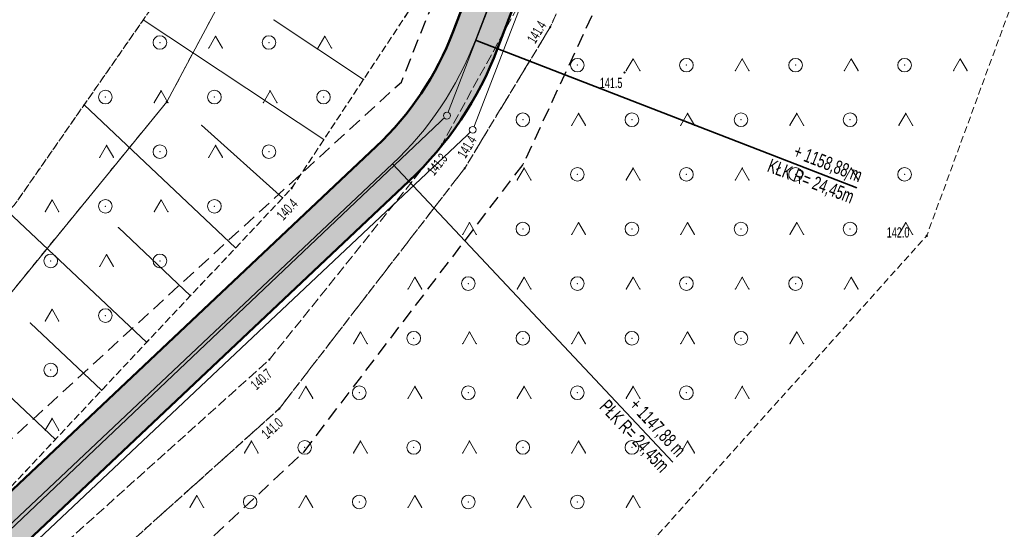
# Model space of a CAD drawing. Extents: x 6456700 to 6518119, y 5963420 to 5980059.
# Tile 251 of 256: x 6512514 to 6512586, y 5967406 to 5967443. Entities that reach past the tile are written whole.
import ezdxf
from ezdxf.enums import TextEntityAlignment as Align

# ---------------------------------------------------------------- set-up
doc = ezdxf.new("R2010")
doc.units = 0
doc.header["$MEASUREMENT"] = 0
doc.set_wipeout_variables(frame=1)
for name, pattern in [('L_0_03', [1, 0.5, -0.5]), ('L_0_04', [1.5, 1, -0.5]), ('L_0_52', [1, 0.75, -0.25]), ('L_0_5A', [0.75, 0.5, -0.25])]:
    doc.linetypes.add(name, pattern=pattern)
doc.layers.get('0').update_dxf_attribs({"color": 2, "linetype": 'CONTINUOUS', "lineweight": 5})
for name, color, linetype, lineweight in [('000_Inne__niezydentyfikowane_', 7, 'CONTINUOUS', 18), ('18mm Kreska ciągła', 7, 'CONTINUOUS', 18), ('203_punkt_graniczny', 7, 'CONTINUOUS', 18), ('218_kontur_uzytku_gruntowego', 96, 'L_0_03', 18), ('219_dzialka_ewidencyjna', 7, 'CONTINUOUS', 18), ('35mm Ciągła', 7, 'CONTINUOUS', 35), ('50mm Kreska ciągła', 7, 'CONTINUOUS', 50), ('9mm Kreska ciągła', 252, 'CONTINUOUS', 9), ('jezdnia', 7, 'CONTINUOUS', 18), ('pikieta_naturalna', 7, 'CONTINUOUS', 18), ('pikieta_naturalna_Atr2', 7, 'CONTINUOUS', 18), ('skarpa_nieumocniona', 7, 'CONTINUOUS', 18), ('teren_zalesiony', 7, 'CONTINUOUS', 18), ('Zakres', 7, 'CONTINUOUS', 18)]:
    doc.layers.add(name, color=color, linetype=linetype, lineweight=lineweight)
doc.styles.get("Standard").update_dxf_attribs({"font": 'txt', "width": 0.75})
doc.styles.add('Znaczniki', font='GOTHIC.TTF', dxfattribs={"width": 0.7})

# ---------------------------------------------------------------- blocks, each defined once
blk = doc.blocks.new('EGPG_S')
at = {"color": 0, "linetype": 'Continuous', "lineweight": 18}
blk.add_wipeout([(0, -0.5), (0.25, -0.43), (0.43, -0.25), (0.5, 0), (0.43, 0.25), (0.25, 0.43), (0, 0.5), (-0.25, 0.43), (-0.43, 0.25), (-0.5, 0), (-0.43, -0.25), (-0.25, -0.43)], dxfattribs=at)
blk.add_circle((0, 0), 0.5, dxfattribs=at)
blk = doc.blocks.new('mdcp_nowa')
at = {"layer": '203_punkt_graniczny', "linetype": 'Continuous', "lineweight": 18}
blk.add_hatch(color=18, dxfattribs=at).paths.add_polyline_path([(6495256.2, 5983887.855, 1), (6495256.2, 5983887.945, 1)])
at = {"layer": 'pikieta_naturalna', "linetype": 'Continuous', "lineweight": 18}
for points in [[(6495284.32, 5983893.325, 1), (6495284.32, 5983893.415, 1)], [(6495289.78, 5983890.015, 1), (6495289.78, 5983890.105, 1)], [(6495276.39, 5983884.755, 1), (6495276.39, 5983884.845, 1)], [(6495278.05, 5983882.995, 1), (6495278.05, 5983883.085, 1)], [(6495265.36, 5983881.535, 1), (6495265.36, 5983881.625, 1)], [(6495311.94, 5983878.055, 1), (6495311.94, 5983878.145, 1)], [(6495263.72, 5983868.975, 1), (6495263.72, 5983869.065, 1)], [(6495264.46, 5983865.395, 1), (6495264.46, 5983865.485, 1)]]:
    blk.add_hatch(color=18, dxfattribs=at).paths.add_polyline_path(points)
at = {"layer": '000_Inne__niezydentyfikowane_', "linetype": 'Continuous', "lineweight": 18, "flags": 128}
for points in [[(6495267.72, 5983885.15), (6495254.48, 5983893.91)], [(6495270.63, 5983889.55), (6495264.07, 5983893.9)], [(6495261.25, 5983877.22), (6495250.14, 5983887.69)], [(6495264.7, 5983880.88), (6495258.75, 5983886.2)], [(6495254.73, 5983870.29), (6495244.53, 5983879.89)], [(6495257.95, 5983873.71), (6495252.65, 5983878.7)], [(6495248.03, 5983863.18), (6495237.33, 5983873.26)], [(6495251.42, 5983866.78), (6495246.2, 5983871.7)]]:
    blk.add_lwpolyline(points, dxfattribs=at)
at = {"layer": '000_Inne__niezydentyfikowane_'}
for p in [(6495254.48, 5983893.91), (6495264.07, 5983893.9), (6495270.63, 5983889.55), (6495250.14, 5983887.69), (6495258.75, 5983886.2), (6495267.72, 5983885.15), (6495264.7, 5983880.88), (6495252.65, 5983878.7), (6495261.25, 5983877.22), (6495257.95, 5983873.71), (6495246.2, 5983871.7), (6495254.73, 5983870.29), (6495251.42, 5983866.78), (6495248.03, 5983863.18)]:
    blk.add_point(p, dxfattribs=at)
at = {"layer": '203_punkt_graniczny', "color": 7, "linetype": 'Continuous', "lineweight": 18}
blk.add_circle((6495256.2, 5983887.9), 0.045, dxfattribs=at)
at = {"layer": '203_punkt_graniczny'}
for p in [(6495256.2, 5983887.9), (6495276.75, 5983886.9), (6495278.64, 5983885.86)]:
    blk.add_point(p, dxfattribs=at)
at = {"layer": '218_kontur_uzytku_gruntowego', "lineweight": 18, "flags": 128}
for points in [[(6495277.85, 5983928.38), (6495256.2, 5983887.9)], [(6495256.2, 5983887.9), (6495241.92, 5983870.44)]]:
    blk.add_lwpolyline(points, dxfattribs=at)
at = {"layer": '218_kontur_uzytku_gruntowego'}
blk.add_point((6495256.2, 5983887.9), dxfattribs=at)
blk.add_point((6495256.2, 5983887.9), dxfattribs=at)
blk.add_point((6495256.2, 5983887.9), dxfattribs=at)
blk.add_point((6495256.2, 5983887.9), dxfattribs=at)
at = {"layer": '219_dzialka_ewidencyjna', "color": 3, "linetype": 'Continuous', "lineweight": 18, "flags": 128}
for points in [[(6495277.85, 5983928.38), (6495256.2, 5983887.9)], [(6495138.54, 5983714.78), (6495152.31, 5983776.9), (6495207.29, 5983821.11), (6495276.75, 5983886.9), (6495292.094, 5983926.484)], [(6495140.62, 5983714.82), (6495154.08, 5983775.81), (6495208.52, 5983819.89), (6495278.64, 5983885.86), (6495294.237, 5983926.265)], [(6495256.2, 5983887.9), (6495241.92, 5983870.44)]]:
    blk.add_lwpolyline(points, dxfattribs=at)
at = {"layer": '219_dzialka_ewidencyjna', "color": 3}
blk.add_point((6495256.2, 5983887.9), dxfattribs=at)
blk.add_point((6495256.2, 5983887.9), dxfattribs=at)
at = {"layer": 'jezdnia', "color": 7, "linetype": 'L_0_52', "lineweight": 18, "flags": 128}
blk.add_lwpolyline([(6495195.83, 5982978.97), (6495200.77, 5982990.52), (6495203.76, 5983005.28), (6495200.35, 5983025.82), (6495193.24, 5983036.29), (6495189.14, 5983049.6), (6495185.12, 5983067.8), (6495183.17, 5983077.08), (6495178.19, 5983089.73), (6495174.64, 5983098.86), (6495168.43, 5983115.09), (6495161.55, 5983133.83), (6495154.76, 5983147.58), (6495144.33, 5983166.27), (6495135.54, 5983182.13), (6495131.43, 5983212.99), (6495131.68, 5983233.26), (6495131.46, 5983243.99), (6495128.32, 5983280.81), (6495127.29, 5983298.52), (6495124.19, 5983336.19), (6495123.5, 5983344), (6495121.28, 5983367.92), (6495119.64, 5983396.13), (6495116.73, 5983412.76), (6495117.19, 5983441.35), (6495116.43, 5983457.42), (6495115.48, 5983476.53), (6495115.11, 5983482.62), (6495112.3, 5983484.4), (6495091.45, 5983481.81), (6495091.37, 5983484.19), (6495109.96, 5983486.92), (6495113.25, 5983490.41), (6495113.24, 5983503.43), (6495112.69, 5983521.82), (6495113.13, 5983545.8), (6495113.51, 5983566.95), (6495116.02, 5983585), (6495118.4, 5983609.28), (6495123.42, 5983650.06), (6495131.2, 5983686.54), (6495140.07, 5983719.72), (6495146.41, 5983753.33), (6495149.05, 5983763.24), (6495154.18, 5983776.85), (6495160.67, 5983784.68), (6495175.29, 5983798.4), (6495197.26, 5983816.17), (6495217.4, 5983831.86), (6495238.65, 5983846.53), (6495263.72, 5983869.02), (6495276.39, 5983884.8), (6495285.32, 5983901), (6495289.2, 5983910.41), (6495292.89, 5983924.2), (6495294.78, 5983930.12), (6495299.2, 5983944.93), (6495304.61, 5983964.52), (6495307.5, 5983979.46), (6495307.59, 5983992.22), (6495306.46, 5984009.09), (6495305.69, 5984028.3), (6495305.67, 5984038.17), (6495300.99, 5984057.07), (6495297.28, 5984082.3), (6495291.79, 5984107.54), (6495288.36, 5984130.45), (6495280.64, 5984151.56), (6495274.64, 5984171.22), (6495270.98, 5984181.26), (6495273.99, 5984181.03), (6495276.87, 5984171.8), (6495283.5, 5984152.14), (6495291.35, 5984131.82), (6495294.78, 5984110.77), (6495299.68, 5984081.31), (6495303.27, 5984060.79), (6495332.62, 5984062.58), (6495350.78, 5984065.69), (6495352.73, 5984070.57), (6495357.63, 5984062.1), (6495352.37, 5984062.87), (6495334.16, 5984059.86), (6495303.89, 5984056.79), (6495307.64, 5984045.46), (6495309.06, 5984037.47), (6495310.62, 5984029.01), (6495312.95, 5983997.49), (6495310.44, 5983991.82), (6495310.09, 5983979.31), (6495307.08, 5983963.82), (6495301.68, 5983944.67), (6495295.97, 5983923.79), (6495292.77, 5983913.71), (6495290.13, 5983906.38), (6495284.32, 5983893.37), (6495278.05, 5983883.04), (6495264.46, 5983865.44), (6495239.09, 5983842.69), (6495219.23, 5983829.73), (6495216.93, 5983819.97), (6495223.58, 5983813.84), (6495228.16, 5983809.41), (6495224.21, 5983807.55), (6495214.94, 5983813.05), (6495207.87, 5983817.5), (6495201.24, 5983815.27), (6495178.34, 5983796.41), (6495165.6, 5983786.15), (6495159.73, 5983777.73), (6495154.77, 5983771.17), (6495151.16, 5983759.97), (6495150.26, 5983749.93), (6495142.6, 5983719.51), (6495134.42, 5983684.95), (6495127.4, 5983650.76), (6495120.08, 5983602.2), (6495117.42, 5983578.29), (6495115.94, 5983567.9), (6495115.38, 5983544.13), (6495115.07, 5983520.98), (6495115.65, 5983504.52), (6495116.24, 5983490.91), (6495120.25, 5983487.29), (6495126.33, 5983487.84), (6495143.65, 5983489.58), (6495144.46, 5983486.94), (6495127.88, 5983485.15), (6495121.64, 5983482.36), (6495118.37, 5983476.22), (6495119.55, 5983458.22), (6495119.45, 5983441.1), (6495120.18, 5983413.18), (6495121.99, 5983405.13), (6495126.07, 5983403.29), (6495130.48, 5983403.23), (6495129.73, 5983399.77), (6495124.35, 5983396.96), (6495123.73, 5983368.04), (6495126.63, 5983336.2), (6495129.59, 5983298.85), (6495131.1, 5983280.79), (6495133, 5983262.8), (6495134.25, 5983243.51), (6495134.8, 5983233.03), (6495133.67, 5983213.6), (6495138.07, 5983181.73), (6495146.27, 5983167.62), (6495157.18, 5983147.99), (6495163.68, 5983134.39), (6495170.96, 5983115.51), (6495175.46, 5983104.48), (6495181.17, 5983100.74), (6495199.93, 5983101.55), (6495199.17, 5983099.07), (6495182.34, 5983097.53), (6495180.35, 5983094.32), (6495185.39, 5983081.2), (6495192.07, 5983052.44), (6495195.58, 5983038.04), (6495198.53, 5983033.23), (6495203.76, 5983025.83), (6495206.13, 5983003.89), (6495202.54, 5982989.27), (6495201.18, 5982984.38), (6495199.22, 5982977.33), (6495199.31, 5982965.37), (6495200.17, 5982948.62), (6495203.01, 5982926.24), (6495205.43, 5982907.13), (6495210.02, 5982873.53), (6495214.31, 5982847.66), (6495217.75, 5982836.69), (6495222.16, 5982822), (6495228.36, 5982806.97), (6495230.37, 5982804.25), (6495235.28, 5982800.03), (6495240.12, 5982797.03), (6495226.36, 5982801.25), (6495225.42, 5982799.59), (6495224.16, 5982791.52), (6495222.71, 5982778.54), (6495222.21, 5982760.62), (6495221.26, 5982748.78), (6495217.72, 5982722.5), (6495220.89, 5982699.43), (6495222.63, 5982688.01), (6495226.82, 5982681.43), (6495232.44, 5982678.09), (6495238.57, 5982677.74), (6495238.58, 5982674.2), (6495234.94, 5982674.18), (6495222.7, 5982675.95), (6495211.13, 5982675.67), (6495203.44, 5982672.24), (6495190.56, 5982660.85), (6495183.64, 5982651.87), (6495180.18, 5982645.51), (6495176.56, 5982638.14), (6495173.06, 5982629.9), (6495169.79, 5982622.28), (6495168.95, 5982621.1), (6495167.1, 5982622.09), (6495169.54, 5982629.99), (6495175.88, 5982643.52), (6495181.21, 5982652.88), (6495188.25, 5982661.9), (6495200.25, 5982673.34), (6495211.64, 5982680.53), (6495218.14, 5982692.06), (6495218.39, 5982699.72), (6495215.1, 5982723.62), (6495216.08, 5982729.8), (6495218.41, 5982743.49), (6495220.09, 5982761.04), (6495220.41, 5982779.3), (6495221.74, 5982791.03), (6495222.5, 5982799.07), (6495220.92, 5982803.86), (6495210.51, 5982812.59), (6495206.38, 5982817.94), (6495202.5, 5982823.86), (6495197.41, 5982834.99), (6495191.07, 5982840.79), (6495178.96, 5982851.25), (6495180.72, 5982852.83), (6495192.33, 5982842.82), (6495193.9, 5982841.49), (6495196.29, 5982839.47), (6495200.7, 5982838.43), (6495206.86, 5982825.62), (6495210.11, 5982820.87), (6495214.26, 5982814.71), (6495221.36, 5982809.09), (6495224.36, 5982806.84), (6495223.38, 5982810.9), (6495218.5, 5982823.84), (6495214.57, 5982836.22), (6495211.53, 5982847.15), (6495206.8, 5982872.08), (6495202.64, 5982906.51), (6495199.04, 5982926.21), (6495196.67, 5982948.55), (6495195.68, 5982964.58)], close=True, dxfattribs=at)
at = {"layer": 'jezdnia'}
for p in [(6495284.32, 5983893.37), (6495276.39, 5983884.8), (6495278.05, 5983883.04), (6495263.72, 5983869.02), (6495264.46, 5983865.44)]:
    blk.add_point(p, dxfattribs=at)
at = {"layer": 'pikieta_naturalna', "color": 7, "linetype": 'Continuous', "lineweight": 18}
for centre in [(6495284.32, 5983893.37), (6495289.78, 5983890.06), (6495276.39, 5983884.8), (6495278.05, 5983883.04), (6495265.36, 5983881.58), (6495311.94, 5983878.1), (6495263.72, 5983869.02), (6495264.46, 5983865.44)]:
    blk.add_circle(centre, 0.045, dxfattribs=at)
at = {"layer": 'pikieta_naturalna'}
for p in [(6495284.32, 5983893.37), (6495289.78, 5983890.06), (6495276.39, 5983884.8), (6495278.05, 5983883.04), (6495265.36, 5983881.58), (6495311.94, 5983878.1), (6495263.72, 5983869.02), (6495264.46, 5983865.44)]:
    blk.add_point(p, dxfattribs=at)
at = {"layer": 'skarpa_nieumocniona', "color": 7, "linetype": 'L_0_5A', "lineweight": 18, "flags": 128}
blk.add_lwpolyline([(6495168.61, 5983832.93), (6495220.9, 5983857.85), (6495230.9, 5983867.34), (6495245.01, 5983880.33), (6495263.1, 5983906.28), (6495283.42, 5983950.53), (6495289.7, 5983983.33), (6495287.38, 5984001.72), (6495277.1, 5984026.34), (6495272.49, 5984050.29), (6495268.55, 5984077.24), (6495254.46, 5984135.27), (6495227.37, 5984190.7), (6495212.29, 5984216.36), (6495219.41, 5984269.67), (6495215.33, 5984281.97), (6495221.62, 5984288.32), (6495226.02, 5984297.67), (6495226.7, 5984311.07), (6495230.13, 5984317.23), (6495241.89, 5984343.45), (6495244.1, 5984357.3), (6495243.73, 5984365.63), (6495247.96, 5984358.14), (6495250.08, 5984351.28), (6495249.73, 5984340), (6495248.25, 5984333.61), (6495244.79, 5984315.51), (6495242.37, 5984298.23), (6495237.68, 5984276.7), (6495238.05, 5984271.2), (6495247.66, 5984263.1), (6495247.9, 5984253.27), (6495235.77, 5984256.26), (6495234.1, 5984243.85), (6495234.39, 5984222.99), (6495253.88, 5984195.5), (6495270.73, 5984170.47), (6495274.93, 5984151.47), (6495278.83, 5984139.38), (6495288.37, 5984118.02), (6495291.79, 5984107.54), (6495297.28, 5984082.3), (6495300.99, 5984057.07), (6495305.67, 5984038.17), (6495305.69, 5984028.3), (6495306.46, 5984009.09), (6495307.59, 5983992.22), (6495307.5, 5983979.46), (6495304.61, 5983964.52), (6495299.2, 5983944.93), (6495294.78, 5983930.12), (6495292.89, 5983924.2), (6495287.27, 5983914.69), (6495265.36, 5983881.58), (6495235.13, 5983849.48), (6495213.19, 5983835.87), (6495187.87, 5983825.17)], close=True, dxfattribs=at)
at = {"layer": 'skarpa_nieumocniona'}
blk.add_point((6495265.36, 5983881.58), dxfattribs=at)
blk.add_point((6495265.36, 5983881.58), dxfattribs=at)
at = {"layer": 'teren_zalesiony', "color": 7, "linetype": 'L_0_5A', "lineweight": 18, "flags": 128}
for points in [[(6495249.73, 5984340), (6495248.25, 5984333.61), (6495244.79, 5984315.51), (6495242.37, 5984298.23), (6495243.54, 5984283.38), (6495246.82, 5984270.15), (6495249.11, 5984264.66), (6495247.66, 5984263.1), (6495247.9, 5984253.27), (6495248.41, 5984236.77), (6495259.88, 5984210.31), (6495270.98, 5984181.26), (6495274.64, 5984171.22), (6495280.64, 5984151.56), (6495288.36, 5984130.45), (6495291.79, 5984107.54), (6495297.28, 5984082.3), (6495300.99, 5984057.07), (6495305.67, 5984038.17), (6495305.69, 5984028.3), (6495306.46, 5984009.09), (6495307.59, 5983992.22), (6495307.5, 5983979.46), (6495304.61, 5983964.52), (6495299.2, 5983944.93), (6495294.78, 5983930.12), (6495292.89, 5983924.2), (6495287.27, 5983914.69), (6495265.36, 5983881.58), (6495235.13, 5983849.48), (6495213.19, 5983835.87), (6495187.87, 5983825.17), (6495168.61, 5983832.93), (6495220.9, 5983857.85), (6495230.9, 5983867.34), (6495245.01, 5983880.33), (6495263.1, 5983906.28), (6495283.42, 5983950.53), (6495289.7, 5983983.33), (6495287.38, 5984001.72), (6495277.1, 5984026.34), (6495272.49, 5984050.29), (6495268.55, 5984077.24), (6495254.46, 5984135.27), (6495227.37, 5984190.7), (6495212.29, 5984216.36), (6495219.41, 5984269.67), (6495215.33, 5984281.97), (6495221.62, 5984288.32), (6495226.02, 5984297.67), (6495226.7, 5984311.07), (6495230.13, 5984317.23), (6495241.89, 5984343.45), (6495250.08, 5984351.28)], [(6495290.13, 5983906.38), (6495294.88, 5983913.69), (6495303.84, 5983944.18), (6495309.42, 5983961.52), (6495315.18, 5983978.53), (6495314.78, 5983991.53), (6495312.95, 5983997.49), (6495310.62, 5984029.01), (6495312.03, 5984037.68), (6495307.64, 5984045.46), (6495303.89, 5984056.79), (6495334.16, 5984059.86), (6495352.37, 5984062.87), (6495357.63, 5984062.1), (6495334.25, 5983938.86), (6495311.94, 5983878.1), (6495284.53, 5983847.65), (6495262.9, 5983817.95), (6495257.03, 5983795.51), (6495243.11, 5983802.41), (6495248.94, 5983812.34), (6495243.67, 5983813.57), (6495227.11, 5983822.63), (6495219.23, 5983829.73), (6495239.09, 5983842.69), (6495264.46, 5983865.44), (6495278.05, 5983883.04), (6495284.32, 5983893.37)]]:
    blk.add_lwpolyline(points, close=True, dxfattribs=at)
at = {"layer": 'teren_zalesiony', "color": 7, "linetype": 'Continuous', "lineweight": 18, "flags": 128}
for points in [[(6495259.283, 5983891.853), (6495259.783, 5983892.719)], [(6495259.783, 5983892.719), (6495260.283, 5983891.853)], [(6495267.283, 5983891.853), (6495267.783, 5983892.719)], [(6495267.783, 5983892.719), (6495268.283, 5983891.853)], [(6495289.903, 5983890.193), (6495290.403, 5983891.059)], [(6495290.403, 5983891.059), (6495290.903, 5983890.193)], [(6495297.903, 5983890.193), (6495298.403, 5983891.059)], [(6495298.403, 5983891.059), (6495298.903, 5983890.193)], [(6495305.903, 5983890.193), (6495306.403, 5983891.059)], [(6495306.403, 5983891.059), (6495306.903, 5983890.193)], [(6495313.903, 5983890.193), (6495314.403, 5983891.059)], [(6495314.403, 5983891.059), (6495314.903, 5983890.193)], [(6495255.283, 5983887.853), (6495255.783, 5983888.719)], [(6495255.783, 5983888.719), (6495256.283, 5983887.853)], [(6495263.283, 5983887.853), (6495263.783, 5983888.719)], [(6495263.783, 5983888.719), (6495264.283, 5983887.853)], [(6495285.903, 5983886.193), (6495286.403, 5983887.059)], [(6495286.403, 5983887.059), (6495286.903, 5983886.193)], [(6495293.903, 5983886.193), (6495294.403, 5983887.059)], [(6495294.403, 5983887.059), (6495294.903, 5983886.193)], [(6495301.903, 5983886.193), (6495302.403, 5983887.059)], [(6495302.403, 5983887.059), (6495302.903, 5983886.193)], [(6495309.903, 5983886.193), (6495310.403, 5983887.059)], [(6495310.403, 5983887.059), (6495310.903, 5983886.193)], [(6495251.283, 5983883.853), (6495251.783, 5983884.719)], [(6495251.783, 5983884.719), (6495252.283, 5983883.853)], [(6495259.283, 5983883.853), (6495259.783, 5983884.719)], [(6495259.783, 5983884.719), (6495260.283, 5983883.853)], [(6495281.903, 5983882.193), (6495282.403, 5983883.059)], [(6495282.403, 5983883.059), (6495282.903, 5983882.193)], [(6495289.903, 5983882.193), (6495290.403, 5983883.059)], [(6495290.403, 5983883.059), (6495290.903, 5983882.193)], [(6495297.903, 5983882.193), (6495298.403, 5983883.059)], [(6495298.403, 5983883.059), (6495298.903, 5983882.193)], [(6495305.903, 5983882.193), (6495306.403, 5983883.059)], [(6495306.403, 5983883.059), (6495306.903, 5983882.193)], [(6495247.283, 5983879.853), (6495247.783, 5983880.719)], [(6495247.783, 5983880.719), (6495248.283, 5983879.853)], [(6495255.283, 5983879.853), (6495255.783, 5983880.719)], [(6495255.783, 5983880.719), (6495256.283, 5983879.853)], [(6495277.903, 5983878.193), (6495278.403, 5983879.059)], [(6495278.403, 5983879.059), (6495278.903, 5983878.193)], [(6495285.903, 5983878.193), (6495286.403, 5983879.059)], [(6495286.403, 5983879.059), (6495286.903, 5983878.193)], [(6495293.903, 5983878.193), (6495294.403, 5983879.059)], [(6495294.403, 5983879.059), (6495294.903, 5983878.193)], [(6495301.903, 5983878.193), (6495302.403, 5983879.059)], [(6495302.403, 5983879.059), (6495302.903, 5983878.193)], [(6495309.903, 5983878.193), (6495310.403, 5983879.059)], [(6495310.403, 5983879.059), (6495310.903, 5983878.193)], [(6495251.283, 5983875.853), (6495251.783, 5983876.719)], [(6495251.783, 5983876.719), (6495252.283, 5983875.853)], [(6495273.903, 5983874.193), (6495274.403, 5983875.059)], [(6495274.403, 5983875.059), (6495274.903, 5983874.193)], [(6495281.903, 5983874.193), (6495282.403, 5983875.059)], [(6495282.403, 5983875.059), (6495282.903, 5983874.193)], [(6495289.903, 5983874.193), (6495290.403, 5983875.059)], [(6495290.403, 5983875.059), (6495290.903, 5983874.193)], [(6495297.903, 5983874.193), (6495298.403, 5983875.059)], [(6495298.403, 5983875.059), (6495298.903, 5983874.193)], [(6495305.903, 5983874.193), (6495306.403, 5983875.059)], [(6495306.403, 5983875.059), (6495306.903, 5983874.193)], [(6495247.283, 5983871.853), (6495247.783, 5983872.719)], [(6495247.783, 5983872.719), (6495248.283, 5983871.853)], [(6495269.903, 5983870.193), (6495270.403, 5983871.059)], [(6495270.403, 5983871.059), (6495270.903, 5983870.193)], [(6495277.903, 5983870.193), (6495278.403, 5983871.059)], [(6495278.403, 5983871.059), (6495278.903, 5983870.193)], [(6495285.903, 5983870.193), (6495286.403, 5983871.059)], [(6495286.403, 5983871.059), (6495286.903, 5983870.193)], [(6495293.903, 5983870.193), (6495294.403, 5983871.059)], [(6495294.403, 5983871.059), (6495294.903, 5983870.193)], [(6495301.903, 5983870.193), (6495302.403, 5983871.059)], [(6495302.403, 5983871.059), (6495302.903, 5983870.193)], [(6495265.903, 5983866.193), (6495266.403, 5983867.059)], [(6495266.403, 5983867.059), (6495266.903, 5983866.193)], [(6495273.903, 5983866.193), (6495274.403, 5983867.059)], [(6495274.403, 5983867.059), (6495274.903, 5983866.193)], [(6495281.903, 5983866.193), (6495282.403, 5983867.059)], [(6495282.403, 5983867.059), (6495282.903, 5983866.193)], [(6495289.903, 5983866.193), (6495290.403, 5983867.059)], [(6495290.403, 5983867.059), (6495290.903, 5983866.193)], [(6495297.903, 5983866.193), (6495298.403, 5983867.059)], [(6495298.403, 5983867.059), (6495298.903, 5983866.193)], [(6495247.283, 5983863.853), (6495247.783, 5983864.719)], [(6495247.783, 5983864.719), (6495248.283, 5983863.853)], [(6495261.903, 5983862.193), (6495262.403, 5983863.059)], [(6495262.403, 5983863.059), (6495262.903, 5983862.193)], [(6495269.903, 5983862.193), (6495270.403, 5983863.059)], [(6495270.403, 5983863.059), (6495270.903, 5983862.193)], [(6495277.903, 5983862.193), (6495278.403, 5983863.059)], [(6495278.403, 5983863.059), (6495278.903, 5983862.193)], [(6495285.903, 5983862.193), (6495286.403, 5983863.059)], [(6495286.403, 5983863.059), (6495286.903, 5983862.193)], [(6495293.903, 5983862.193), (6495294.403, 5983863.059)], [(6495294.403, 5983863.059), (6495294.903, 5983862.193)], [(6495257.903, 5983858.193), (6495258.403, 5983859.059)], [(6495258.403, 5983859.059), (6495258.903, 5983858.193)], [(6495265.903, 5983858.193), (6495266.403, 5983859.059)], [(6495266.403, 5983859.059), (6495266.903, 5983858.193)], [(6495273.903, 5983858.193), (6495274.403, 5983859.059)], [(6495274.403, 5983859.059), (6495274.903, 5983858.193)], [(6495281.903, 5983858.193), (6495282.403, 5983859.059)], [(6495282.403, 5983859.059), (6495282.903, 5983858.193)], [(6495289.903, 5983858.193), (6495290.403, 5983859.059)], [(6495290.403, 5983859.059), (6495290.903, 5983858.193)]]:
    blk.add_lwpolyline(points, dxfattribs=at)
at = {"layer": 'teren_zalesiony', "color": 7, "linetype": 'Continuous', "lineweight": 18}
for centre in [(6495255.696, 5983892.256), (6495263.696, 5983892.256), (6495286.316, 5983890.596), (6495294.316, 5983890.596), (6495302.316, 5983890.596), (6495310.316, 5983890.596), (6495251.696, 5983888.256), (6495259.696, 5983888.256), (6495267.696, 5983888.256), (6495282.316, 5983886.596), (6495290.316, 5983886.596), (6495298.316, 5983886.596), (6495306.316, 5983886.596), (6495255.696, 5983884.256), (6495263.696, 5983884.256), (6495286.316, 5983882.596), (6495294.316, 5983882.596), (6495302.316, 5983882.596), (6495310.316, 5983882.596), (6495251.696, 5983880.256), (6495259.696, 5983880.256), (6495282.316, 5983878.596), (6495290.316, 5983878.596), (6495298.316, 5983878.596), (6495306.316, 5983878.596), (6495247.696, 5983876.256), (6495255.696, 5983876.256), (6495278.316, 5983874.596), (6495286.316, 5983874.596), (6495294.316, 5983874.596), (6495302.316, 5983874.596), (6495251.696, 5983872.256), (6495274.316, 5983870.596), (6495282.316, 5983870.596), (6495290.316, 5983870.596), (6495298.316, 5983870.596), (6495247.696, 5983868.256), (6495270.316, 5983866.596), (6495278.316, 5983866.596), (6495286.316, 5983866.596), (6495294.316, 5983866.596), (6495266.316, 5983862.596), (6495274.316, 5983862.596), (6495282.316, 5983862.596), (6495290.316, 5983862.596), (6495262.316, 5983858.596), (6495270.316, 5983858.596), (6495278.316, 5983858.596), (6495286.316, 5983858.596)]:
    blk.add_circle(centre, 0.5, dxfattribs=at)
at = {"layer": 'teren_zalesiony'}
for p in [(6495284.32, 5983893.37), (6495259.783, 5983892.719), (6495259.783, 5983892.719), (6495267.783, 5983892.719), (6495267.783, 5983892.719), (6495255.696, 5983892.256), (6495259.283, 5983891.853), (6495260.283, 5983891.853), (6495263.696, 5983892.256), (6495267.283, 5983891.853), (6495268.283, 5983891.853), (6495290.403, 5983891.059), (6495290.403, 5983891.059), (6495298.403, 5983891.059), (6495298.403, 5983891.059), (6495306.403, 5983891.059), (6495306.403, 5983891.059), (6495314.403, 5983891.059), (6495314.403, 5983891.059), (6495286.316, 5983890.596), (6495289.903, 5983890.193), (6495290.903, 5983890.193), (6495294.316, 5983890.596), (6495297.903, 5983890.193), (6495298.903, 5983890.193), (6495302.316, 5983890.596), (6495305.903, 5983890.193), (6495306.903, 5983890.193), (6495310.316, 5983890.596), (6495313.903, 5983890.193), (6495314.903, 5983890.193), (6495255.783, 5983888.719), (6495255.783, 5983888.719), (6495263.783, 5983888.719), (6495263.783, 5983888.719), (6495251.696, 5983888.256), (6495259.696, 5983888.256), (6495267.696, 5983888.256), (6495255.283, 5983887.853), (6495256.283, 5983887.853), (6495263.283, 5983887.853), (6495264.283, 5983887.853), (6495282.316, 5983886.596), (6495286.403, 5983887.059), (6495286.403, 5983887.059), (6495290.316, 5983886.596), (6495294.403, 5983887.059), (6495294.403, 5983887.059), (6495298.316, 5983886.596), (6495302.403, 5983887.059), (6495302.403, 5983887.059), (6495306.316, 5983886.596), (6495310.403, 5983887.059), (6495310.403, 5983887.059), (6495285.903, 5983886.193), (6495286.903, 5983886.193), (6495293.903, 5983886.193), (6495294.903, 5983886.193), (6495301.903, 5983886.193), (6495302.903, 5983886.193), (6495309.903, 5983886.193), (6495310.903, 5983886.193), (6495251.783, 5983884.719), (6495251.783, 5983884.719), (6495259.783, 5983884.719), (6495259.783, 5983884.719), (6495251.283, 5983883.853), (6495252.283, 5983883.853), (6495255.696, 5983884.256), (6495259.283, 5983883.853), (6495260.283, 5983883.853), (6495263.696, 5983884.256), (6495278.05, 5983883.04), (6495282.403, 5983883.059), (6495282.403, 5983883.059), (6495290.403, 5983883.059), (6495290.403, 5983883.059), (6495298.403, 5983883.059), (6495298.403, 5983883.059), (6495306.403, 5983883.059), (6495306.403, 5983883.059), (6495286.316, 5983882.596), (6495294.316, 5983882.596), (6495302.316, 5983882.596), (6495310.316, 5983882.596), (6495265.36, 5983881.58), (6495281.903, 5983882.193), (6495282.903, 5983882.193), (6495289.903, 5983882.193), (6495290.903, 5983882.193), (6495297.903, 5983882.193), (6495298.903, 5983882.193), (6495305.903, 5983882.193), (6495306.903, 5983882.193), (6495247.783, 5983880.719), (6495247.783, 5983880.719), (6495251.696, 5983880.256), (6495255.783, 5983880.719), (6495255.783, 5983880.719), (6495259.696, 5983880.256), (6495247.283, 5983879.853), (6495248.283, 5983879.853), (6495255.283, 5983879.853), (6495256.283, 5983879.853), (6495278.403, 5983879.059), (6495278.403, 5983879.059), (6495286.403, 5983879.059), (6495286.403, 5983879.059), (6495294.403, 5983879.059), (6495294.403, 5983879.059), (6495302.403, 5983879.059), (6495302.403, 5983879.059), (6495310.403, 5983879.059), (6495310.403, 5983879.059), (6495277.903, 5983878.193), (6495278.903, 5983878.193), (6495282.316, 5983878.596), (6495285.903, 5983878.193), (6495286.903, 5983878.193), (6495290.316, 5983878.596), (6495293.903, 5983878.193), (6495294.903, 5983878.193), (6495298.316, 5983878.596), (6495301.903, 5983878.193), (6495302.903, 5983878.193), (6495306.316, 5983878.596), (6495309.903, 5983878.193), (6495310.903, 5983878.193), (6495311.94, 5983878.1), (6495251.783, 5983876.719), (6495251.783, 5983876.719), (6495247.696, 5983876.256), (6495251.283, 5983875.853), (6495252.283, 5983875.853), (6495255.696, 5983876.256), (6495274.403, 5983875.059), (6495274.403, 5983875.059), (6495282.403, 5983875.059), (6495282.403, 5983875.059), (6495290.403, 5983875.059), (6495290.403, 5983875.059), (6495298.403, 5983875.059), (6495298.403, 5983875.059), (6495306.403, 5983875.059), (6495306.403, 5983875.059), (6495278.316, 5983874.596), (6495286.316, 5983874.596), (6495294.316, 5983874.596), (6495302.316, 5983874.596), (6495273.903, 5983874.193), (6495274.903, 5983874.193), (6495281.903, 5983874.193), (6495282.903, 5983874.193), (6495289.903, 5983874.193), (6495290.903, 5983874.193), (6495297.903, 5983874.193), (6495298.903, 5983874.193), (6495305.903, 5983874.193), (6495306.903, 5983874.193), (6495247.783, 5983872.719), (6495247.783, 5983872.719), (6495251.696, 5983872.256), (6495247.283, 5983871.853), (6495248.283, 5983871.853), (6495270.403, 5983871.059), (6495270.403, 5983871.059), (6495278.403, 5983871.059), (6495278.403, 5983871.059), (6495286.403, 5983871.059), (6495286.403, 5983871.059), (6495294.403, 5983871.059), (6495294.403, 5983871.059), (6495302.403, 5983871.059), (6495302.403, 5983871.059), (6495269.903, 5983870.193), (6495270.903, 5983870.193), (6495274.316, 5983870.596), (6495277.903, 5983870.193), (6495278.903, 5983870.193), (6495282.316, 5983870.596), (6495285.903, 5983870.193), (6495286.903, 5983870.193), (6495290.316, 5983870.596), (6495293.903, 5983870.193), (6495294.903, 5983870.193), (6495298.316, 5983870.596), (6495301.903, 5983870.193), (6495302.903, 5983870.193), (6495247.696, 5983868.256), (6495266.403, 5983867.059), (6495266.403, 5983867.059), (6495274.403, 5983867.059), (6495274.403, 5983867.059), (6495282.403, 5983867.059), (6495282.403, 5983867.059), (6495290.403, 5983867.059), (6495290.403, 5983867.059), (6495298.403, 5983867.059), (6495298.403, 5983867.059), (6495270.316, 5983866.596), (6495278.316, 5983866.596), (6495286.316, 5983866.596), (6495294.316, 5983866.596), (6495265.903, 5983866.193), (6495266.903, 5983866.193), (6495273.903, 5983866.193), (6495274.903, 5983866.193), (6495281.903, 5983866.193), (6495282.903, 5983866.193), (6495289.903, 5983866.193), (6495290.903, 5983866.193), (6495297.903, 5983866.193), (6495298.903, 5983866.193), (6495264.46, 5983865.44), (6495247.783, 5983864.719), (6495247.783, 5983864.719), (6495247.283, 5983863.853), (6495248.283, 5983863.853), (6495262.403, 5983863.059), (6495262.403, 5983863.059), (6495270.403, 5983863.059), (6495270.403, 5983863.059), (6495278.403, 5983863.059), (6495278.403, 5983863.059), (6495286.403, 5983863.059), (6495286.403, 5983863.059), (6495294.403, 5983863.059), (6495294.403, 5983863.059), (6495261.903, 5983862.193), (6495262.903, 5983862.193), (6495266.316, 5983862.596), (6495269.903, 5983862.193), (6495270.903, 5983862.193), (6495274.316, 5983862.596), (6495277.903, 5983862.193), (6495278.903, 5983862.193), (6495282.316, 5983862.596), (6495285.903, 5983862.193), (6495286.903, 5983862.193), (6495290.316, 5983862.596), (6495293.903, 5983862.193), (6495294.903, 5983862.193), (6495258.403, 5983859.059), (6495258.403, 5983859.059), (6495262.316, 5983858.596), (6495266.403, 5983859.059), (6495266.403, 5983859.059), (6495270.316, 5983858.596), (6495274.403, 5983859.059), (6495274.403, 5983859.059), (6495278.316, 5983858.596), (6495282.403, 5983859.059), (6495282.403, 5983859.059), (6495286.316, 5983858.596), (6495290.403, 5983859.059), (6495290.403, 5983859.059), (6495257.903, 5983858.193), (6495258.903, 5983858.193), (6495265.903, 5983858.193), (6495266.903, 5983858.193), (6495273.903, 5983858.193), (6495274.903, 5983858.193), (6495281.903, 5983858.193), (6495282.903, 5983858.193), (6495289.903, 5983858.193), (6495290.903, 5983858.193)]:
    blk.add_point(p, dxfattribs=at)
at = {"layer": 'Zakres', "linetype": 'L_0_04', "lineweight": 25, "flags": 128}
blk.add_lwpolyline([(6495113.77, 5985050.22), (6495121.12, 5984877.07), (6495125.76, 5984757.87), (6495129.89, 5984649.81), (6495141.08, 5984611.3), (6495145.77, 5984544.53), (6495147.36, 5984487.27), (6495157.22, 5984392.07), (6495162.95, 5984387.45), (6495180.24, 5984384.16), (6495229.5, 5984386.61), (6495251.65, 5984373.41), (6495258.77, 5984357.12), (6495255.44, 5984330.44), (6495250.77, 5984304.39), (6495252.21, 5984282.78), (6495255.46, 5984256.45), (6495254.94, 5984238.25), (6495266.4, 5984211), (6495277.24, 5984182.33), (6495294.2, 5984133.19), (6495300.94, 5984095.37), (6495313.24, 5984037.69), (6495317.44, 5983978.18), (6495300.35, 5983922.18), (6495282.35, 5983883.38), (6495266.21, 5983862.23), (6495242.03, 5983839.67), (6495211.11, 5983816.86), (6495158.26, 5983772.66), (6495130.6, 5983651.16), (6495116.31, 5983543.43), (6495129.51, 5983346.73), (6495134.58, 5983264.71), (6495139.64, 5983186.97), (6495193.25, 5983077.94), (6495199.2, 5983041.97), (6495206.23, 5983026), (6495208.96, 5983004.88), (6495202.27, 5982979.48), (6495202.42, 5982950.13), (6495209.35, 5982897.38), (6495215.97, 5982850.34), (6495228.6, 5982809.97), (6495226.85, 5982778.82), (6495225.04, 5982750.56), (6495220.26, 5982723.37), (6495226.54, 5982679.97), (6495206.06, 5982669.48), (6495192.68, 5982657.71), (6495184.57, 5982648.65), (6495174.78, 5982624.58), (6495164.23, 5982604.61), (6495150.7, 5982588.3), (6495137.69, 5982582.43), (6495118.26, 5982573.75), (6495100.35, 5982558.42), (6495090.36, 5982544.99), (6495075.87, 5982519.06), (6495060.83, 5982499.68), (6495049.41, 5982485.49), (6495035.07, 5982459.7), (6495006.7, 5982406.64), (6494980.89, 5982351.84), (6494944.35, 5982293.29), (6494925.72, 5982250.11), (6494905.2, 5982190.37), (6494898.43, 5982153.5), (6494879.51, 5982063.89), (6494864.14, 5981992.66), (6494816.93, 5981768.61), (6494777.79, 5981577.7), (6494739.84, 5981394.72), (6494718.65, 5981297.89), (6494716.45, 5981237.31), (6494738.62, 5981208.21), (6494776.48, 5981173.06), (6494817.16, 5981137.44), (6494847.63, 5981109.8), (6494877.39, 5981077.08), (6494912.75, 5981030.55), (6494916.06, 5981014.71), (6494903.86, 5980957.01), (6494916.13, 5980953.51), (6494892.32, 5980927.59), (6494850.7, 5980858.8), (6494806.81, 5980779.89), (6494785.1, 5980753.49), (6494715.22, 5980723.29), (6494679.96, 5980686.78), (6494651.35, 5980651.29), (6494549.14, 5980683.24), (6494511.84, 5980659.66), (6494443.61, 5980630.33), (6494428.78, 5980598.6), (6494431.58, 5980579.46), (6494420.56, 5980549.76), (6494416.45, 5980528.2), (6494403.86, 5980507.16), (6494388.89, 5980482.96), (6494365.32, 5980407.99), (6494335.67, 5980315.15), (6494332.29, 5980297.41), (6494335.1, 5980278.18), (6494347.25, 5980254.84), (6494336.79, 5980250.09), (6494300.04, 5980271.34), (6494320.8, 5980301.43), (6494336.81, 5980349.17), (6494344.85, 5980380.92), (6494360.85, 5980437.13), (6494374.18, 5980476.38), (6494386.14, 5980498.84), (6494403.02, 5980528.52), (6494411.33, 5980563.19), (6494420.84, 5980586.25), (6494420.25, 5980601.11), (6494434.95, 5980635.94), (6494446.75, 5980644.99), (6494465.77, 5980647.27), (6494513.02, 5980669.46), (6494507.85, 5980679.68), (6494547.89, 5980705.83), (6494570.06, 5980691.34), (6494636.17, 5980669.05), (6494706.14, 5980756.86), (6494742.78, 5980772.58), (6494798.53, 5980814.27), (6494826.12, 5980867.97), (6494849.57, 5980908.6), (6494845.35, 5980942.01), (6494853.94, 5980970.83), (6494891.08, 5980960.54), (6494890.11, 5980965.73), (6494903.94, 5981025.69), (6494869.98, 5981070.3), (6494770.97, 5981160.58), (6494728.18, 5981200.64), (6494706.13, 5981229.56), (6494707.94, 5981299.75), (6494728.84, 5981398.1), (6494767.06, 5981580.19), (6494806.17, 5981770.55), (6494854.36, 5981994.76), (6494869.73, 5982065.97), (6494888.61, 5982155.44), (6494891.67, 5982173.95), (6494895.82, 5982197.45), (6494916.38, 5982253.72), (6494935.47, 5982297.95), (6494954.97, 5982331.67), (6494972.09, 5982356.64), (6494997.76, 5982411.14), (6495026.29, 5982464.48), (6495041.09, 5982491.09), (6495052.99, 5982505.88), (6495067.51, 5982524.6), (6495081.94, 5982550.43), (6495092.99, 5982565.28), (6495112.86, 5982582.29), (6495133.59, 5982591.55), (6495144.48, 5982596.46), (6495155.87, 5982610.19), (6495165.7, 5982628.8), (6495175.96, 5982654.03), (6495185.62, 5982664.83), (6495200.4, 5982677.82), (6495212.49, 5982688.04), (6495209.64, 5982723.43), (6495215.22, 5982750.57), (6495216.87, 5982779.54), (6495218.31, 5982809.31), (6495206.86, 5982847.92), (6495199.44, 5982894.74), (6495192.11, 5982948.71), (6495190.16, 5982979.24), (6495183.47, 5983075.16), (6495129.79, 5983184.34), (6495124.6, 5983264.07), (6495119.53, 5983346.09), (6495106.27, 5983543.75), (6495120.74, 5983652.9), (6495148.75, 5983779.42), (6495204.15, 5983826.04), (6495273.41, 5983889.36), (6495288.53, 5983927.42), (6495300.83, 5983964.69), (6495303.91, 5983980.14), (6495301.32, 5984039.55), (6495291.1, 5984093.63), (6495284.5, 5984130.67), (6495267.84, 5984178.93), (6495257.12, 5984207.3), (6495244.96, 5984236.19), (6495244.79, 5984255.42), (6495242.25, 5984281.97), (6495240.71, 5984304.95), (6495245.55, 5984331.94), (6495248.51, 5984355.64), (6495243.77, 5984366.47), (6495226.98, 5984376.47), (6495179.54, 5984374.12), (6495158.61, 5984378.09), (6495147.7, 5984386.91), (6495137.38, 5984486.61), (6495135.78, 5984544.04), (6495131.18, 5984609.54), (6495119.95, 5984648.2), (6495115.76, 5984757.49), (6495111.12, 5984876.67), (6495103.73, 5985050.93), (6495109.36, 5985081.73), (6495120.41, 5985085.88)], close=True, dxfattribs=at)
at = {"layer": 'Zakres'}
for p in [(6495273.41, 5983889.36), (6495282.35, 5983883.38), (6495266.21, 5983862.23)]:
    blk.add_point(p, dxfattribs=at)
at = {"layer": 'pikieta_naturalna_Atr2', "color": 7, "lineweight": 15, "width": 0.66}
for s, rotation, p in [('141.4', 58.7, (6495282.58, 5983892.51)), ('141.3', 51.2, (6495275.22, 5983882.92)), ('140.4', 46.7, (6495264.19, 5983879.68)), ('140.7', 41.9, (6495262.27, 5983867.31)), ('141.0', 41.9, (6495263.06, 5983863.72))]:
    blk.add_text(s, height=0.75, rotation=rotation, dxfattribs=at).set_placement(p, align=Align.TOP_LEFT)
for s, p in [('141.5', (6495287.96, 5983889.67)), ('142.0', (6495309.01, 5983878.72))]:
    blk.add_text(s, height=0.75, dxfattribs=at).set_placement(p, align=Align.TOP_LEFT)
at = {"layer": '203_punkt_graniczny', "linetype": 'Continuous', "xscale": 0.5, "yscale": 0.5, "zscale": 0.5}
for p in [(6495276.75, 5983886.9), (6495278.64, 5983885.86)]:
    blk.add_blockref('EGPG_S', p, dxfattribs=at)
at = {"layer": 'pikieta_naturalna_Atr2', "color": 7, "lineweight": 15, "width": 0.66}
blk.add_text('141.4', height=0.75, rotation=58.7, dxfattribs=at).set_placement((6495277.46, 5983884.1), align=Align.TOP_LEFT)

msp = doc.modelspace()

# ---------------------------------------------------------------- block references
at = {"linetype": 'ByBlock'}
msp.add_blockref('mdcp_nowa', (17268.786, -16450.998), dxfattribs=at)

# ---------------------------------------------------------------- next in the draw order: hatches: boundary and pattern name
at = {"layer": '9mm Kreska ciągła'}
h = msp.add_hatch(dxfattribs=at)
h.set_pattern_fill('SAND_AND_LIME', color=4, scale=0.1)
h.set_pattern_definition([(37.5, (6512162.38958, 5966557.36103), (-0.006803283, 0.208096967), [0, -0.16416, 0, -0.1836, 0, -0.1755]), (7.5, (6512162.38958, 5966557.36103), (0.191135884, 0.304791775), [0, -0.08856, 0, -0.14796, 0, -0.0567]), (327.5, (6512162.25674, 5966557.36103), (0.33632732, 0.000611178), [0, -0.054, 0, -0.1944, 0, -0.2538]), (317.5, (6512162.25674, 5966557.36103), (0.324661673, 0.09478896), [0, -0.027, 0, -0.12744, 0, -0.1458])])
edge = h.paths.add_edge_path()
edge.add_arc((6512516.367, 5967810.283), 3, 311.58691, 347.30622, ccw=False)
edge.add_arc((6512523.503, 5967802.242), 7.75, 131.58691, 180.78045)
edge.add_line((6512515.753, 5967802.137), (6512515.839, 5967795.832))
edge.add_arc((6512568.134, 5967796.544), 52.3, 180.78045, 202.28878)
edge.add_line((6512519.742, 5967776.708), (6512533.586, 5967742.935))
edge.add_arc((6512443.186, 5967705.88), 97.7, 19.24547, 22.28878, ccw=False)
edge.add_line((6512535.426, 5967738.083), (6512551.885, 5967690.939))
edge.add_arc((6512459.645, 5967658.735), 97.7, 10.33082, 19.24547, ccw=False)
edge.add_line((6512555.761, 5967676.256), (6512567.725, 5967610.623))
edge.add_arc((6512717.556, 5967637.935), 152.3, 190.33082, 193.90778)
edge.add_line((6512569.721, 5967601.328), (6512572.468, 5967590.235))
edge.add_arc((6512477.632, 5967566.752), 97.7, 359.59588, 373.90778, ccw=False)
edge.add_line((6512575.33, 5967566.063), (6512575.106, 5967534.367))
edge.add_arc((6512497.408, 5967534.915), 77.7, 343.87223, 359.59588, ccw=False)
edge.add_line((6512572.05, 5967513.331), (6512569.54, 5967504.651))
edge.add_arc((6512475.685, 5967531.79), 97.7, 339.08524, 343.87223, ccw=False)
edge.add_line((6512566.948, 5967496.914), (6512545.985, 5967442.059))
edge.add_arc((6512524.78, 5967450.162), 22.7, 313.28749, 339.08524, ccw=False)
edge.add_line((6512540.345, 5967433.638), (6512504.063, 5967399.463))
edge.add_line((6512504.063, 5967399.463), (6512490.766, 5967386.938))
edge.add_arc((6512149.514, 5967749.225), 497.7, 309.16671, 313.28749, ccw=False)
edge.add_line((6512463.851, 5967363.353), (6512423.112, 5967330.167))
edge.add_arc((6512437.196, 5967312.877), 22.3, 129.16671, 169.68124)
edge.add_line((6512415.257, 5967316.872), (6512407.758, 5967275.686))
edge.add_arc((6511918.108, 5967364.836), 497.7, 347.25294, 349.68124, ccw=False)
edge.add_line((6512403.541, 5967255.02), (6512392.372, 5967205.646))
edge.add_arc((6512443.383, 5967194.106), 52.3, 167.25294, 172.4126)
edge.add_line((6512391.541, 5967201.011), (6512377.704, 5967097.137))
edge.add_arc((6512429.546, 5967090.232), 52.3, 172.4126, 183.94454)
edge.add_line((6512377.37, 5967086.634), (6512388.786, 5966921.07))
edge.add_arc((6510894.634, 5966818.042), 1497.7, 3.606413, 3.944541, ccw=False)
edge.add_line((6512389.368, 5966912.251), (6512395.777, 5966810.575))
edge.add_arc((6510402.033, 5966684.915), 1997.7, 2.742456, 3.606413, ccw=False)
edge.add_line((6512397.445, 5966780.498), (6512399.171, 5966744.457))
edge.add_arc((6512436.429, 5966746.242), 37.3, 182.74246, 206.08851)
edge.add_line((6512402.929, 5966729.839), (6512452.864, 5966627.857))
edge.add_arc((6512432.477, 5966617.874), 22.7, 6.26714, 26.08851, ccw=False)
edge.add_line((6512455.041, 5966620.352), (6512460.451, 5966571.093))
edge.add_arc((6515444.811, 5966898.838), 3002.303, 186.267142, 186.338012)
edge.add_line((6512460.859, 5966567.402), (6512461.669, 5966560.109))
edge.add_line((6512461.669, 5966560.109), (6512460.465, 5966557.361))
edge.add_line((6512460.465, 5966557.361), (6512465.434, 5966557.916))
edge.add_line((6512465.434, 5966557.916), (6512464.337, 5966567.789))
edge.add_arc((6515444.811, 5966898.838), 2998.803, 186.267142, 186.338012, ccw=False)
edge.add_line((6512463.93, 5966571.475), (6512458.52, 5966620.734))
edge.add_arc((6512432.477, 5966617.874), 26.2, 6.26714, 26.08851)
edge.add_line((6512456.008, 5966629.396), (6512406.072, 5966731.378))
edge.add_arc((6512436.429, 5966746.242), 33.8, 182.74246, 206.08851, ccw=False)
edge.add_line((6512402.667, 5966744.625), (6512400.941, 5966780.666))
edge.add_arc((6510402.033, 5966684.915), 2001.2, 2.742456, 3.606413)
edge.add_line((6512399.27, 5966810.795), (6512392.862, 5966912.471))
edge.add_arc((6510894.634, 5966818.042), 1501.2, 3.606413, 3.944541)
edge.add_line((6512392.278, 5966921.311), (6512380.862, 5967086.875))
edge.add_arc((6512429.546, 5967090.232), 48.8, 172.4126, 183.94454, ccw=False)
edge.add_line((6512381.174, 5967096.675), (6512395.01, 5967200.549))
edge.add_arc((6512443.383, 5967194.106), 48.8, 167.25294, 172.4126, ccw=False)
edge.add_line((6512395.786, 5967204.873), (6512406.955, 5967254.247))
edge.add_arc((6511918.108, 5967364.836), 501.2, 347.25294, 349.68124)
edge.add_line((6512411.202, 5967275.059), (6512418.7, 5967316.245))
edge.add_arc((6512437.196, 5967312.877), 18.8, 129.16671, 169.68124, ccw=False)
edge.add_line((6512425.323, 5967327.453), (6512466.061, 5967360.639))
edge.add_arc((6512149.514, 5967749.225), 501.2, 309.16671, 313.28749)
edge.add_line((6512493.166, 5967384.391), (6512506.462, 5967396.915))
edge.add_line((6512506.462, 5967396.915), (6512542.744, 5967431.09))
edge.add_arc((6512524.78, 5967450.162), 26.2, 313.28749, 339.08524)
edge.add_line((6512549.254, 5967440.809), (6512570.217, 5967495.664))
edge.add_arc((6512475.685, 5967531.79), 101.2, 339.08524, 343.87223)
edge.add_line((6512572.902, 5967503.679), (6512575.412, 5967512.359))
edge.add_arc((6512497.408, 5967534.915), 81.2, 343.87223, 359.59588)
edge.add_line((6512578.606, 5967534.342), (6512578.829, 5967566.038))
edge.add_arc((6512477.632, 5967566.752), 101.2, 359.59588, 373.90778)
edge.add_line((6512575.865, 5967591.076), (6512573.118, 5967602.169))
edge.add_arc((6512717.556, 5967637.935), 148.8, 190.33082, 193.90778, ccw=False)
edge.add_line((6512571.168, 5967611.25), (6512559.204, 5967676.884))
edge.add_arc((6512459.645, 5967658.735), 101.2, 10.33082, 19.24547)
edge.add_line((6512555.189, 5967692.092), (6512538.73, 5967739.237))
edge.add_arc((6512443.186, 5967705.88), 101.2, 19.24547, 22.28878)
edge.add_line((6512536.824, 5967744.262), (6512522.98, 5967778.036))
edge.add_arc((6512568.134, 5967796.544), 48.8, 180.78045, 202.28878, ccw=False)
edge.add_line((6512519.339, 5967795.88), (6512519.305, 5967798.372))
edge.add_arc((6512522.305, 5967798.413), 3, 27.73692, 180.78045, ccw=False)
edge.add_line((6512524.96, 5967799.809), (6512519.294, 5967809.624))

# ---------------------------------------------------------------- next in the draw order: linework, layer by layer
at = {"layer": '18mm Kreska ciągła', "color": 4, "ltscale": 0.1}
msp.add_lwpolyline([(6512404.501, 5966730.608, -0.10222), (6512400.919, 5966744.541), (6512399.193, 5966780.582, 0.00377), (6512397.523, 5966810.685), (6512391.115, 5966912.361, 0.001475), (6512390.532, 5966921.19), (6512379.116, 5967086.754, -0.05036), (6512379.439, 5967096.906), (6512393.275, 5967200.78, -0.022517), (6512394.079, 5967205.26), (6512405.248, 5967254.633, 0.010596), (6512409.48, 5967275.372), (6512416.979, 5967316.558, -0.178643), (6512424.217, 5967328.81), (6512464.956, 5967361.996, 0.017982), (6512491.966, 5967385.664), (6512541.545, 5967432.364, 0.113042), (6512547.619, 5967441.434), (6512568.583, 5967496.289, 0.02089), (6512571.221, 5967504.165), (6512573.731, 5967512.845, 0.068715), (6512576.856, 5967534.354), (6512577.079, 5967566.051, 0.062529), (6512574.166, 5967590.656)], format="xyb", dxfattribs=at)
at = {"layer": '35mm Ciągła'}
for p, q in [((6512547.619, 5967441.434), (6512575.595, 5967430.6)), ((6512541.545, 5967432.364), (6512562.114, 5967410.527))]:
    msp.add_line(p, q, dxfattribs=at)
at = {"layer": '50mm Kreska ciągła', "color": 5, "ltscale": 0.1}
for points in [[(6512381.174, 5967096.675), (6512395.01, 5967200.549, -0.022517), (6512395.786, 5967204.873), (6512406.955, 5967254.247, 0.010596), (6512411.202, 5967275.059), (6512418.7, 5967316.245, -0.178643), (6512425.323, 5967327.453), (6512466.061, 5967360.639, 0.017982), (6512493.166, 5967384.391), (6512506.462, 5967396.915), (6512542.744, 5967431.09, 0.113042), (6512549.254, 5967440.809), (6512570.217, 5967495.664, 0.02089), (6512572.902, 5967503.679), (6512575.412, 5967512.359, 0.068715), (6512578.606, 5967534.342), (6512578.829, 5967566.038, 0.062529), (6512575.865, 5967591.076)], [(6512572.468, 5967590.235, -0.062529), (6512575.33, 5967566.063), (6512575.106, 5967534.367, -0.068715), (6512572.05, 5967513.331), (6512569.54, 5967504.651, -0.02089), (6512566.948, 5967496.914), (6512545.985, 5967442.059, -0.113042), (6512540.345, 5967433.638), (6512504.063, 5967399.463), (6512490.766, 5967386.938, -0.017982), (6512463.851, 5967363.353), (6512423.112, 5967330.167, 0.178643), (6512415.257, 5967316.872), (6512407.758, 5967275.686, -0.010596), (6512403.541, 5967255.02), (6512392.372, 5967205.646, 0.022517), (6512391.541, 5967201.011), (6512377.704, 5967097.137, 0.05036)]]:
    msp.add_lwpolyline(points, format="xyb", dxfattribs=at)

# ---------------------------------------------------------------- next in the draw order: texts
at = {"layer": '18mm Kreska ciągła', "char_height": 1, "attachment_point": 6, "style": 'Znaczniki'}
for s, insert, rotation in [('+ 1158,88 m\\PKŁK R= 24,45m', (6512575.595, 5967430.6), 338.82947), ('+ 1147,88 m\\PPŁK R= 24,45m', (6512562.114, 5967410.527), 313.28749)]:
    msp.add_mtext(s, dxfattribs=dict(at, insert=insert, rotation=rotation))

doc.saveas('drawing.dxf')
